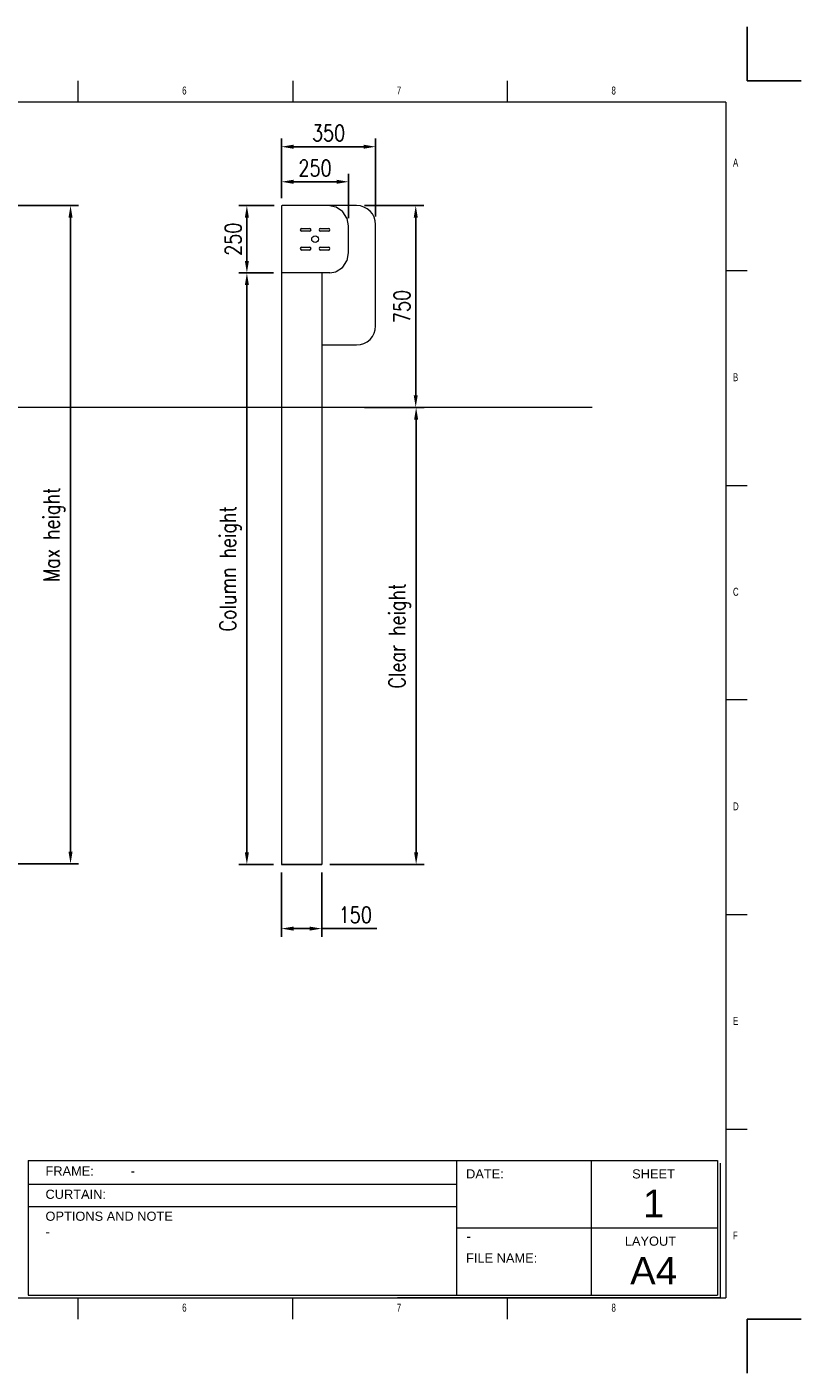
# Model space of a CAD drawing. Header units: millimetres. Extents: x 13750 to 27676, y 16366 to 21368.
# Tile 8 of 8: x 24800 to 27676, y 16366 to 21367. Entities that reach past the tile are written whole.
import ezdxf

# ---------------------------------------------------------------- set-up
doc = ezdxf.new("R2010")
doc.units = ezdxf.units.MM
doc.header["$LTSCALE"] = 50
doc.header["$PDSIZE"] = -1
doc.layers.add('FORMAT', color=7, linetype='Continuous')
doc.styles.add('NYIP', font='romans.shx', dxfattribs={"width": 0.8})
doc.styles.add('SLDTEXTSTYLE0', font='TXT', dxfattribs={"width": 0.75})
doc.dimstyles.new('STANDARD35', dxfattribs={"dimscale": 35, "dimtxt": 2, "dimasz": 1.5, "dimexe": 1, "dimexo": 1, "dimgap": 0.7, "dimtad": 1, "dimdec": 0, "dimdsep": 46, "dimtxsty": 'NYIP', "dimcen": 0, "dimclrd": 1, "dimclre": 1, "dimclrt": 2, "dimadec": 0, "dimazin": 0, "dimtfac": 1, "dimtdec": 0, "dimtix": 1, "dimtmove": 0, "dimatfit": 3, "dimfxl": 0, "dimtvp": 1, "dimtolj": 1, "dimtzin": 0, "dimarcsym": 0})

# ---------------------------------------------------------------- blocks, each defined once
blk = doc.blocks.new('A$C7C9C4F3F')
at = {"color": 7, "lineweight": 5}
for p, q in [((8295, 11245), (8295, 11504)), ((0, 1766), (199, 1766))]:
    blk.add_line(p, q, dxfattribs=at)
at = {"layer": 'FORMAT', "color": 7, "lineweight": 5}
for p, q in [((2216, 11304), (2216, 11504)), ((4209, 11504), (4209, 11304)), ((6202, 11304), (6202, 11504)), ((10188, 11304), (10188, 11504)), ((12181, 11504), (12181, 11304)), ((14174, 11304), (14174, 11504)), ((16199, 11304), (199, 11304)), ((199, 11304), (199, 199)), ((16199, 11304), (16199, 199)), ((199, 9738), (0, 9738)), ((16399, 9738), (16199, 9738)), ((0, 7745), (199, 7745)), ((16199, 7745), (16399, 7745)), ((0, 5752), (199, 5752)), ((16399, 5752), (16199, 5752)), ((0, 3759), (199, 3759)), ((16199, 3759), (16399, 3759)), ((16199, 1766), (16399, 1766)), ((8295, 0), (8295, 258)), ((199, 199), (16199, 199)), ((2224, 0), (2224, 199)), ((4018, 199), (4018, 0)), ((6210, 0), (6210, 199)), ((10188, 0), (10188, 199)), ((12181, 0), (12181, 199)), ((14174, 0), (14174, 199))]:
    blk.add_line(p, q, dxfattribs=at)
at = {"color": 7, "lineweight": 5, "char_height": 73.8, "attachment_point": 1, "style": 'SLDTEXTSTYLE0'}
for s, insert in [('1', (1203, 11450)), ('2', (3180, 11450)), ('3', (5173, 11450)), ('4', (7166, 11450)), ('5', (9159, 11450)), ('6', (11152, 11450)), ('7', (13145, 11450)), ('8', (15138, 11450)), ('A', (66, 10780)), ('A', (16266, 10780)), ('B', (66, 8787)), ('B', (16266, 8787)), ('C', (66, 6794)), ('C', (16266, 6794)), ('D', (66, 4801)), ('D', (16266, 4801)), ('E', (66, 2808)), ('1', (1012, 145)), ('2', (2988, 145)), ('3', (4981, 145)), ('4', (6974, 145))]:
    blk.add_mtext(s, dxfattribs=dict(at, insert=insert))
at = {"layer": 'FORMAT', "color": 7, "lineweight": 5, "char_height": 73.8, "attachment_point": 1, "style": 'SLDTEXTSTYLE0'}
for s, insert in [('E', (16266, 2808)), ('F', (66, 815)), ('F', (16266, 815)), ('5', (9159, 145)), ('6', (11152, 145)), ('7', (13145, 145)), ('8', (15138, 145))]:
    blk.add_mtext(s, dxfattribs=dict(at, insert=insert))
blk = doc.blocks.new('*D260')
at = {"color": 7, "lineweight": -2}
for p, q in [((25745.6, 20730.9), (25745.6, 20951.9)), ((25790.6, 20921.9), (26050.6, 20921.9)), ((26095.6, 20662.4), (26095.6, 20951.9))]:
    blk.add_line(p, q, dxfattribs=at)
at = {"color": 7}
for points in [[(25790.6, 20929.4), (25790.6, 20914.4), (25745.6, 20921.9)], [(26050.6, 20914.4), (26050.6, 20929.4), (26095.6, 20921.9)]]:
    blk.add_solid(points, dxfattribs=at)
at = {"layer": 'Defpoints', "color": 0}
for p in [(26095.6, 20921.9), (25745.6, 20700.9), (26095.6, 20632.4)]:
    blk.add_point(p, dxfattribs=at)
at = {"color": 7, "lineweight": 0, "insert": (25920.6, 20972.9), "char_height": 60, "attachment_point": 5, "style": 'NYIP'}
blk.add_mtext('\\A1;350', dxfattribs=at)
blk = doc.blocks.new('*D261')
at = {"color": 7, "lineweight": -2}
for p, q in [((25745.6, 20730.9), (25745.6, 20821.7)), ((25995.3, 20656.7), (25995.3, 20821.7)), ((25790.6, 20791.7), (25950.3, 20791.7))]:
    blk.add_line(p, q, dxfattribs=at)
at = {"color": 7}
for points in [[(25790.6, 20799.2), (25790.6, 20784.2), (25745.6, 20791.7)], [(25950.3, 20784.2), (25950.3, 20799.2), (25995.3, 20791.7)]]:
    blk.add_solid(points, dxfattribs=at)
at = {"layer": 'Defpoints', "color": 0}
for p in [(25995.3, 20791.7), (25745.6, 20700.9), (25995.3, 20626.7)]:
    blk.add_point(p, dxfattribs=at)
at = {"color": 7, "lineweight": 0, "insert": (25870.4, 20842.7), "char_height": 60, "attachment_point": 5, "style": 'NYIP'}
blk.add_mtext('\\A1;250', dxfattribs=at)
blk = doc.blocks.new('*D262')
at = {"color": 7, "lineweight": -2}
for p, q in [((25718.1, 20703.4), (25587.3, 20703.4)), ((25617.3, 20658.4), (25617.3, 20497.9)), ((25715.6, 20452.9), (25587.3, 20452.9))]:
    blk.add_line(p, q, dxfattribs=at)
at = {"color": 7}
for points in [[(25624.8, 20658.4), (25609.8, 20658.4), (25617.3, 20703.4)], [(25609.8, 20497.9), (25624.8, 20497.9), (25617.3, 20452.9)]]:
    blk.add_solid(points, dxfattribs=at)
at = {"layer": 'Defpoints', "color": 0}
for p in [(25748.1, 20703.4), (25617.3, 20452.9), (25745.6, 20452.9)]:
    blk.add_point(p, dxfattribs=at)
at = {"color": 7, "lineweight": 0, "insert": (25566.3, 20578.2), "char_height": 60, "attachment_point": 5, "rotation": 90, "style": 'NYIP'}
blk.add_mtext('\\A1;250', dxfattribs=at)
blk = doc.blocks.new('*D263')
at = {"color": 7, "lineweight": -2}
for p, q in [((25715.6, 20452.9), (25587.3, 20452.9)), ((25617.3, 20407.9), (25617.3, 18299.9)), ((25715.6, 18254.9), (25587.3, 18254.9))]:
    blk.add_line(p, q, dxfattribs=at)
at = {"color": 7}
for points in [[(25624.8, 20407.9), (25609.8, 20407.9), (25617.3, 20452.9)], [(25609.8, 18299.9), (25624.8, 18299.9), (25617.3, 18254.9)]]:
    blk.add_solid(points, dxfattribs=at)
at = {"layer": 'Defpoints', "color": 0}
for p in [(25745.6, 20452.9), (25617.3, 18254.9), (25745.6, 18254.9)]:
    blk.add_point(p, dxfattribs=at)
at = {"color": 7, "lineweight": 0, "insert": (25556.3, 19353.9), "char_height": 60, "attachment_point": 5, "rotation": 90, "style": 'NYIP'}
blk.add_mtext('\\A1;Column height', dxfattribs=at)
blk = doc.blocks.new('*D269')
at = {"color": 7, "lineweight": -2}
for p, q in [((26054.6, 20703.4), (26274.4, 20703.4)), ((26244.4, 20658.4), (26244.4, 19998.4)), ((26054.6, 19953.4), (26274.4, 19953.4))]:
    blk.add_line(p, q, dxfattribs=at)
at = {"color": 7}
for points in [[(26251.9, 20658.4), (26236.9, 20658.4), (26244.4, 20703.4)], [(26236.9, 19998.4), (26251.9, 19998.4), (26244.4, 19953.4)]]:
    blk.add_solid(points, dxfattribs=at)
at = {"layer": 'Defpoints', "color": 0}
for p in [(26024.6, 20703.4), (26024.6, 19953.4), (26244.4, 19953.4)]:
    blk.add_point(p, dxfattribs=at)
at = {"color": 7, "lineweight": 0, "insert": (26193.4, 20328.4), "char_height": 60, "attachment_point": 5, "rotation": 90, "style": 'NYIP'}
blk.add_mtext('\\A1;750', dxfattribs=at)
blk = doc.blocks.new('*D270')
at = {"color": 7, "lineweight": -2}
for p, q in [((25745.6, 18224.9), (25745.6, 17986.9)), ((25895.6, 18224.9), (25895.6, 17986.9)), ((25790.6, 18016.9), (25850.6, 18016.9)), ((25895.6, 18016.9), (26099.5, 18016.9))]:
    blk.add_line(p, q, dxfattribs=at)
at = {"color": 7}
for points in [[(25790.6, 18024.4), (25790.6, 18009.4), (25745.6, 18016.9)], [(25850.6, 18009.4), (25850.6, 18024.4), (25895.6, 18016.9)]]:
    blk.add_solid(points, dxfattribs=at)
at = {"layer": 'Defpoints', "color": 0}
for p in [(25745.6, 18254.9), (25895.6, 18254.9), (25895.6, 18016.9)]:
    blk.add_point(p, dxfattribs=at)
at = {"color": 7, "lineweight": 0, "insert": (26020, 18067.9), "char_height": 60, "attachment_point": 5, "style": 'NYIP'}
blk.add_mtext('\\A1;150', dxfattribs=at)
blk = doc.blocks.new('*D271')
at = {"color": 7, "lineweight": -2}
for p, q in [((26245.9, 19908.4), (26245.9, 18299.9)), ((26274.4, 19953.4), (26275.9, 19953.4)), ((25925.6, 18254.9), (26275.9, 18254.9))]:
    blk.add_line(p, q, dxfattribs=at)
at = {"color": 7}
for points in [[(26253.4, 19908.4), (26238.4, 19908.4), (26245.9, 19953.4)], [(26238.4, 18299.9), (26253.4, 18299.9), (26245.9, 18254.9)]]:
    blk.add_solid(points, dxfattribs=at)
at = {"layer": 'Defpoints', "color": 0}
for p in [(26244.4, 19953.4), (25895.6, 18254.9), (26245.9, 18254.9)]:
    blk.add_point(p, dxfattribs=at)
at = {"color": 7, "lineweight": 0, "insert": (26184.9, 19104.2), "char_height": 60, "attachment_point": 5, "rotation": 90, "style": 'NYIP'}
blk.add_mtext('\\A1;Clear height', dxfattribs=at)
blk = doc.blocks.new('*D281')
at = {"color": 7, "lineweight": -2}
for p, q in [((24436.4, 20703.4), (24992.4, 20703.4)), ((24962.4, 20658.4), (24962.4, 18302.4)), ((24435.2, 18257.4), (24992.4, 18257.4))]:
    blk.add_line(p, q, dxfattribs=at)
at = {"color": 7}
for points in [[(24969.9, 20658.4), (24954.9, 20658.4), (24962.4, 20703.4)], [(24954.9, 18302.4), (24969.9, 18302.4), (24962.4, 18257.4)]]:
    blk.add_solid(points, dxfattribs=at)
at = {"layer": 'Defpoints', "color": 0}
for p in [(24406.4, 20703.4), (24405.2, 18257.4), (24962.4, 18257.4)]:
    blk.add_point(p, dxfattribs=at)
at = {"color": 7, "lineweight": 0, "insert": (24901.4, 19480.4), "char_height": 60, "attachment_point": 5, "rotation": 90, "style": 'NYIP'}
blk.add_mtext('\\A1;Max height', dxfattribs=at)

msp = doc.modelspace()

# ---------------------------------------------------------------- linework, layer by layer
at = {"color": 2}
for p, q in [((27475.5, 21167), (27475.5, 21367)), ((27475.5, 21167), (27675.5, 21167)), ((27475.5, 16565.5), (27675.5, 16565.5)), ((27475.5, 16565.5), (27475.5, 16365.5))]:
    msp.add_line(p, q, dxfattribs=at)
at = {"color": 7, "lineweight": 5}
for p, q in [((25745.6, 20700.9), (25745.6, 20453.9)), ((25805.1, 20703.4), (25748.1, 20703.4)), ((26024.6, 20703.4), (25805.1, 20703.4)), ((25947.5, 20697.5), (25919.5, 20703)), ((25972.4, 20681.2), (25948.8, 20696.9)), ((25989.1, 20656.7), (25973.4, 20680.2)), ((25820.8, 20618.7), (25850.3, 20618.7)), ((25850.3, 20608.2), (25820.8, 20608.2)), ((25890.8, 20618.7), (25920.3, 20618.7)), ((25920.3, 20608.2), (25890.8, 20608.2)), ((25995.2, 20627.4), (25989.6, 20655.4)), ((25995.3, 20528.1), (25995.3, 20626.7)), ((26095.6, 20256.4), (26095.6, 20632.4)), ((25820.8, 20548.7), (25850.3, 20548.7)), ((25850.3, 20538.2), (25820.8, 20538.2)), ((25890.8, 20548.7), (25920.3, 20548.7)), ((25920.3, 20538.2), (25890.8, 20538.2)), ((25989.6, 20499.4), (25995.2, 20527.4)), ((25925.2, 20452.9), (25947.5, 20457.3)), ((25948.8, 20457.9), (25972.4, 20473.6)), ((25973.4, 20474.6), (25989.1, 20498.1)), ((25745.6, 20452.9), (25745.6, 20453.9)), ((25745.6, 20452.9), (25745.6, 18254.9)), ((25748.4, 20452.9), (25745.6, 20452.9)), ((25767.8, 20452.9), (25748.4, 20452.9)), ((25772.5, 20452.9), (25767.8, 20452.9)), ((25774.4, 20452.9), (25772.5, 20452.9)), ((25821.6, 20452.9), (25774.4, 20452.9)), ((25822.6, 20452.9), (25821.6, 20452.9)), ((25823.9, 20452.9), (25822.6, 20452.9)), ((25925.2, 20452.9), (25823.9, 20452.9)), ((25842.6, 20452.9), (25842.6, 20451.7)), ((25895.6, 20452.9), (25895.6, 18254.9)), ((25895.6, 20185.4), (26024.6, 20185.4))]:
    msp.add_line(p, q, dxfattribs=at)
at = {"linetype": 'Continuous', "lineweight": 15}
msp.add_line((26900, 19953.4), (21986.4, 19953.4), dxfattribs=at)
msp.add_line((25745.6, 18254.9), (25895.6, 18254.9))
at = {"lineweight": 5}
for p, q in [((24805.6, 17155.6), (27364.9, 17155.6)), ((24805.6, 17155.6), (24805.6, 16655.6)), ((26395.8, 17155.6), (26395.8, 16655.6)), ((26895.8, 17155.6), (26895.8, 16655.6)), ((27364.9, 17155.6), (27364.9, 16655.6)), ((27375.2, 17145.3), (27375.2, 16645.3)), ((24807.6, 17068), (26395.8, 17068)), ((24807.6, 16984.1), (26395.8, 16984.1)), ((26395.8, 16905.6), (27364.9, 16905.6)), ((24805.6, 16655.6), (27364.9, 16655.6)), ((24815.9, 16645.3), (27375.2, 16645.3)), ((27375.2, 16645.3), (26176.2, 16645.3)), ((26186.5, 16645.3), (27375.2, 16645.3))]:
    msp.add_line(p, q, dxfattribs=at)
at = {"color": 7, "lineweight": 5}
msp.add_circle((25870.6, 20578.4), 12.5, dxfattribs=at)
for centre, radius, start, end in [((25748.1, 20700.9), 2.5, 90, 180), ((25946.8, 20694), 3.57, 56.25, 78.75), ((25970.4, 20678.2), 3.57, 33.75, 56.25), ((25986.1, 20654.7), 3.57, 11.25, 33.75), ((26024.6, 20632.4), 71, 0, 90), ((25820.8, 20613.4), 5.25, 90, 270), ((25850.3, 20613.4), 5.25, 270, 90), ((25890.8, 20613.4), 5.25, 90, 270), ((25920.3, 20613.4), 5.25, 270, 90), ((25991.7, 20626.7), 3.57, 0, 11.25), ((25820.8, 20543.4), 5.25, 90, 270), ((25850.3, 20543.4), 5.25, 270, 90), ((25890.8, 20543.4), 5.25, 90, 270), ((25920.3, 20543.4), 5.25, 270, 90), ((25946.8, 20460.8), 3.57, 281.25, 303.75), ((25970.4, 20476.6), 3.57, 303.75, 326.25), ((25986.1, 20500.1), 3.57, 326.25, 348.75), ((26024.6, 20256.4), 71, 270, 0)]:
    msp.add_arc(centre, radius, start, end, dxfattribs=at)

# ---------------------------------------------------------------- block references
at = {"xscale": 0.4, "yscale": 0.4, "zscale": 0.4}
msp.add_blockref('A$C7C9C4F3F', (20916.1, 16565.5), dxfattribs=at)

# ---------------------------------------------------------------- texts
at = {"lineweight": 5}
for s, insert, char_height, width, attachment_point in [('{\\fArial|b0|i0|c0|p34;FRAME:}', (24869.4, 17133.5), 34.043, 578.728, 1), ('{\\fArial|b0|i0|c0|p34;-}', (25185.6, 17133.5), 34.043, 578.728, 1), ('{\\fArial|b0|i0|c0|p34;DATE:}', (26431.4, 17122.7), 34.043, 578.728, 1), ('{\\fArial|b0|i0|c0|p34;SHEET}', (27048.2, 17122.7), 34.043, 578.728, 1), ('{\\fArial|b0|i0|c0|p34;CURTAIN:}', (24869.4, 17046.9), 34.043, 578.728, 1), ('{\\fArial|b0|i0|c0|p34;-}', (25013.2, 17046.9), 34.043, 578.728, 1), ('{\\fArial|b0|i0|c0|p34;1}', (27127.8, 17046.8), 102, 223.943, 2), ('{\\fArial|b0|i0|c0|p34;OPTIONS AND NOTE}', (24869.4, 16965.4), 34.043, 578.728, 1), ('{\\fArial|b0|i0|c0|p34;-}', (24869.4, 16907), 34.043, 578.728, 1), ('{\\fArial|b0|i0|c0|p34;\\H0.752x;-}', (26432.3, 16893.1), 50, 1044.717, 1), ('{\\fArial|b0|i0|c0|p34;LAYOUT}', (27020.9, 16872.7), 34.043, 578.728, 1), ('{\\fArial|b0|i0|c0|p34;FILE NAME:}', (26431.4, 16810), 34.043, 578.728, 1), ('{\\fArial|b0|i0|c0|p34;A4}', (27127.8, 16796.8), 102, 223.943, 2)]:
    msp.add_mtext(s, dxfattribs=dict(at, insert=insert, char_height=char_height, width=width, attachment_point=attachment_point))

# ---------------------------------------------------------------- dimensions: what is measured, and where the dimension line sits
at = {"color": 7, "lineweight": 0}
for base, p2, picture, middle in [((26095.6, 20921.9), (26095.6, 20632.4), '*D260', (25920.6, 20972.9)), ((25995.3, 20791.7), (25995.3, 20626.7), '*D261', (25870.4, 20842.7))]:
    dim = msp.add_linear_dim(base=base, p1=(25745.6, 20700.9), p2=p2, dimstyle='STANDARD35', override={"dimscale": 30, "dimclrd": 7, "dimclre": 7, "dimclrt": 7}, dxfattribs=at)
    dim.commit()
    dim.dimension.update_dxf_attribs({"geometry": picture, "text_midpoint": middle})
for base, p1, p2, text, picture, middle in [((24962.4, 18257.4), (24406.4, 20703.4), (24405.2, 18257.4), 'Max height', '*D281', (24901.4, 19480.4)), ((25617.3, 18254.9), (25745.6, 20452.9), (25745.6, 18254.9), 'Column height', '*D263', (25556.3, 19353.9)), ((26245.9, 18254.9), (26244.4, 19953.4), (25895.6, 18254.9), 'Clear height', '*D271', (26184.9, 19104.2))]:
    dim = msp.add_linear_dim(base=base, p1=p1, p2=p2, angle=90, text=text, dimstyle='STANDARD35', override={"dimscale": 30, "dimclrd": 7, "dimclre": 7, "dimclrt": 7}, dxfattribs=at)
    dim.commit()
    dim.dimension.update_dxf_attribs({"geometry": picture, "text_midpoint": middle})
for base, p1, p2, picture, middle in [((25617.267811, 20452.906543), (25748.066594, 20703.406542), (25745.566593, 20452.906543), '*D262', (25566.267811, 20578.156542)), ((26244.4, 19953.4), (26024.6, 20703.4), (26024.6, 19953.4), '*D269', (26193.4, 20328.4))]:
    dim = msp.add_linear_dim(base=base, p1=p1, p2=p2, angle=90, dimstyle='STANDARD35', override={"dimscale": 30, "dimclrd": 7, "dimclre": 7, "dimclrt": 7}, dxfattribs=at)
    dim.commit()
    dim.dimension.update_dxf_attribs({"geometry": picture, "text_midpoint": middle})
dim = msp.add_linear_dim(base=(25895.6, 18016.9), p1=(25745.6, 18254.9), p2=(25895.6, 18254.9), dimstyle='STANDARD35', override={"dimscale": 30, "dimclrd": 7, "dimclre": 7, "dimclrt": 7}, dxfattribs=at)
dim.commit()
dim.dimension.update_dxf_attribs({"geometry": '*D270', "text_midpoint": (26020, 18016.9), "dimtype": 160})

doc.saveas('drawing.dxf')
